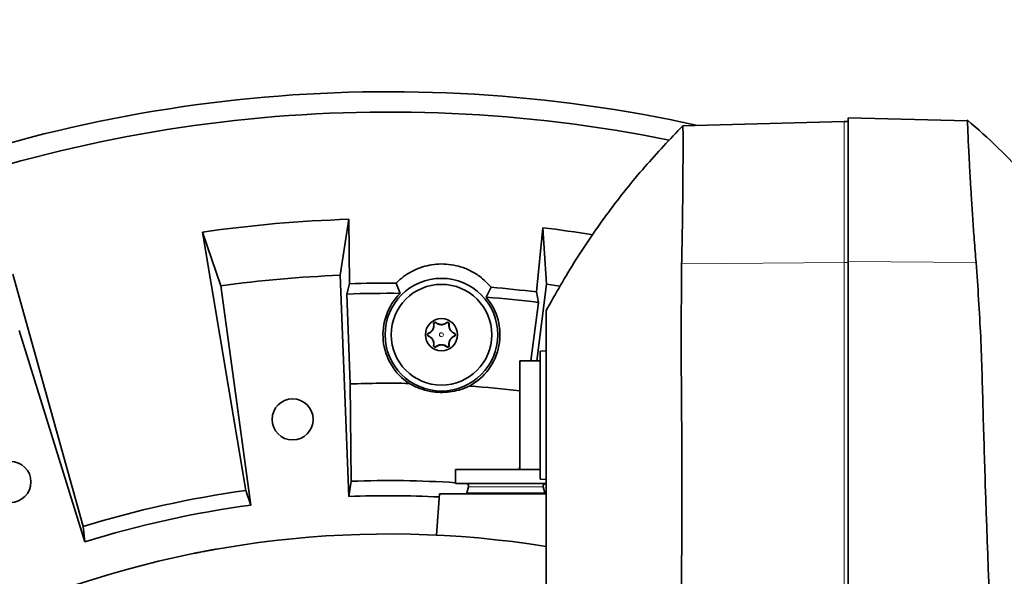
# Model space of a CAD drawing. Header units: millimetres. Extents: x 0 to 14900, y 0 to 10500.
# Tile 39 of 54: x 10900 to 11145, y 7009 to 7147. Entities that reach past the tile are written whole.
import ezdxf

# ---------------------------------------------------------------- set-up
doc = ezdxf.new("R2010")
doc.units = ezdxf.units.MM
doc.header["$LTSCALE"] = 25
doc.styles.add('SLDTEXTSTYLE0', font='TXT', dxfattribs={"width": 0.605})
doc.dimstyles.new('SLDDIMSTYLE2', dxfattribs={"dimtxt": 87.5, "dimasz": 87.5, "dimexe": 0, "dimexo": 0.0625, "dimgap": 21.875, "dimtad": 1, "dimdec": 1, "dimrnd": 1e-09, "dimzin": 12, "dimdsep": 46, "dimtxsty": 'SLDTEXTSTYLE0', "dimsah": 1, "dimcen": 0, "dimadec": 0, "dimazin": 3, "dimtfac": 1, "dimtofl": 0, "dimtmove": 0, "dimatfit": 3, "dimfxl": 1, "dimfrac": 2, "dimtolj": 1, "dimtzin": 12, "dimarcsym": 0})
doc.dimstyles.new('SLDDIMSTYLE3', dxfattribs={"dimtxt": 87.5, "dimasz": 87.5, "dimexe": 0, "dimexo": 0.0625, "dimgap": 21.875, "dimtad": 1, "dimdec": 4, "dimlfac": 25, "dimzin": 12, "dimdsep": 46, "dimtxsty": 'SLDTEXTSTYLE0', "dimsah": 1, "dimcen": 0.09, "dimadec": 1, "dimazin": 3, "dimtfac": 1, "dimtofl": 0, "dimtmove": 0, "dimatfit": 3, "dimfxl": 1, "dimfrac": 2, "dimtolj": 1, "dimtzin": 12, "dimarcsym": 0})

# ---------------------------------------------------------------- blocks, each defined once
blk = doc.blocks.new('_D_6')
at = {"color": 7, "linetype": 'Continuous', "lineweight": 0}
for q in [(12346.23, 7555.67), (10992.18, 6773.9)]:
    blk.add_line((11788.92, 7233.9), q, dxfattribs=at)
at = {"color": 7, "linetype": 'Continuous', "lineweight": 18}
blk.add_solid([(11788.92, 7233.9), (11870.95, 7266.83), (11858.45, 7288.48)], dxfattribs=at)
at = {"color": 7, "linetype": 'Continuous', "lineweight": 18, "insert": (12041.07, 7509.64), "char_height": 87.5, "attachment_point": 1, "rotation": 30, "style": 'SLDTEXTSTYLE0'}
blk.add_mtext('R920', dxfattribs=at)
blk = doc.blocks.new('_D_7')
at = {"color": 7, "linetype": 'Continuous', "lineweight": 0}
blk.add_line((12855.04, 8658.65), (10992.18, 6773.9), dxfattribs=at)
at = {"color": 7, "linetype": 'Continuous', "lineweight": 18}
blk.add_solid([(12855.04, 8658.65), (12784.64, 8605.2), (12802.42, 8587.63)], dxfattribs=at)
at = {"color": 7, "linetype": 'Continuous', "lineweight": 18, "insert": (11717.78, 7668.36), "char_height": 87.5, "attachment_point": 1, "rotation": 45.3346, "style": 'SLDTEXTSTYLE0'}
blk.add_mtext('R2650', dxfattribs=at)
blk = doc.blocks.new('_D_9')
at = {"color": 7, "linetype": 'Continuous', "lineweight": 0}
for p, q in [((8333.2, 7242.75), (8085.14, 7286.49)), ((12310.98, 6773.9), (13944.07, 6773.9))]:
    blk.add_line(p, q, dxfattribs=at)
at = {"color": 7, "linetype": 'Continuous', "lineweight": 18}
blk.add_arc((10992.18, 6773.9), 2914.39, 0, 170, dxfattribs=at)
for points in [[(8122.07, 7279.98), (8150.83, 7363.56), (8126.28, 7368.27)], [(13906.57, 6773.9), (13917.75, 6861.58), (13892.75, 6861.21)]]:
    blk.add_solid(points, dxfattribs=at)
at = {"color": 7, "linetype": 'Continuous', "lineweight": 18, "insert": (11132.17, 9800.4), "char_height": 87.5, "attachment_point": 1, "rotation": 355, "style": 'SLDTEXTSTYLE0'}
blk.add_mtext('170°', dxfattribs=at)

msp = doc.modelspace()

# ---------------------------------------------------------------- linework, layer by layer
at = {"color": 7, "linetype": 'Continuous', "lineweight": 35}
for p, q in [((11105.1794306, 7121.876402), (11106.1794306, 7121.902588)), ((11106.1794306, 7122.7978443), (11135.8845876, 7122.0199874)), ((11106.1794306, 7122.7978443), (11106.1794306, 7087.0867438)), ((11065.110138, 7120.8271507), (11105.1794306, 7121.876402)), ((10982.1689054, 7097.5754798), (10980.0088877, 7083.6635892)), ((10982.3132637, 7081.5632897), (10982.1689054, 7097.5754798)), ((11030.361814, 7095.471332), (11028.8224507, 7079.5326548)), ((11031.301111, 7081.4241224), (11030.361814, 7095.471332)), ((10950.3756422, 7081.0710162), (10945.8326656, 7094.3964708)), ((10945.8326656, 7094.3964708), (10956.5562058, 7030.2007289)), ((11106.1794306, 7087.0867438), (11106.1794306, 6826.6065)), ((10916.1487617, 7021.2426142), (10898.737297, 7083.9556789)), ((10980.0088877, 7083.6635892), (10982.1681776, 7028.7059922)), ((10957.7924434, 7026.5733918), (10950.3756422, 7081.0710162)), ((10981.6603716, 7079.0076116), (10982.3132637, 7081.5632897)), ((10994.9064703, 7079.1767095), (10993.9145174, 7081.7165547)), ((11017.5278539, 7080.675967), (11016.3163294, 7078.2332242)), ((11028.8812662, 7062.402588), (11031.301111, 7081.4241224)), ((11031.301111, 7081.4241224), (11034.6896395, 7080.9740489)), ((10981.6603716, 7079.0076116), (10982.5376275, 7056.6799572)), ((11028.8224507, 7079.5326548), (11029.2501163, 7076.9297984)), ((11027.4020217, 7062.402588), (11029.2501163, 7076.9297984)), ((10900.2515423, 7069.9587707), (10916.561329, 7017.4326738)), ((11031.1794306, 7064.902588), (11029.6794306, 7064.8239763)), ((11029.6794306, 7064.8239763), (11029.6794306, 7032.9811996)), ((11029.6794306, 7062.402588), (11024.6794306, 7062.402588)), ((11024.6794306, 7062.402588), (11024.6794306, 7035.402588)), ((10982.7557534, 7032.4928923), (10982.5376275, 7056.6799572)), ((11024.6794306, 7036.6363384), (11024.5602711, 7035.402588)), ((11008.6794306, 7035.402588), (11008.6794306, 7031.902588)), ((11008.6794306, 7035.402588), (11024.6794306, 7035.402588)), ((11024.6794306, 7035.402588), (11029.6794306, 7035.402588)), ((10982.7557534, 7032.4928923), (10982.1681776, 7028.7059922)), ((11008.6794306, 7031.902588), (11031.321026, 7031.902588)), ((11029.6794306, 7032.9811996), (11031.1794306, 7032.902588)), ((10956.5562058, 7030.2007289), (10957.7924434, 7026.5733918)), ((11004.6794306, 7029.402588), (11003.9603886, 7019.1198082)), ((11031.2265837, 7029.402588), (11004.6794306, 7029.402588)), ((11011.8862788, 7031.1472965), (11011.4862454, 7029.6543518)), ((11030.8726157, 7029.6543518), (11030.4725824, 7031.1472965)), ((10916.1487617, 7021.2426142), (10916.561329, 7017.4326738))]:
    msp.add_line(p, q, dxfattribs=at)
at = {"color": 8, "linetype": 'Continuous', "lineweight": 18}
for p, q in [((11105.1794306, 7121.876402), (11105.1794306, 7086.8247974)), ((11064.8479215, 7086.5245657), (11105.1794306, 7086.8247974)), ((11105.1794306, 7086.8247974), (11106.1794306, 7086.8322415)), ((11105.1794306, 7086.8247974), (11105.1794306, 6826.3445537)), ((11106.1794306, 7087.0867438), (11137.9854441, 7086.8499767)), ((11003.3038213, 7071.5411334), (11003.2397151, 7071.5320507)), ((11003.8321878, 7071.846186), (11003.8721068, 7071.8971622)), ((11006.5266733, 7071.846186), (11006.4867544, 7071.8971622)), ((11007.0550399, 7071.5411334), (11007.119146, 7071.5320507)), ((11001.9565785, 7069.2076406), (11001.9323914, 7069.2676995)), ((11001.9565785, 7068.5975354), (11001.9323914, 7068.5374765)), ((11008.4022826, 7069.2076406), (11008.4264698, 7069.2676995)), ((11008.4022826, 7068.5975354), (11008.4264698, 7068.5374765)), ((11003.3038213, 7066.2640425), (11003.2397151, 7066.2731253)), ((11003.8321878, 7065.9589899), (11003.8721068, 7065.9080138)), ((11006.5266733, 7065.9589899), (11006.4867544, 7065.9080138)), ((11007.0550399, 7066.2640425), (11007.119146, 7066.2731253)), ((11011.4862454, 7029.6543518), (11030.8726157, 7029.6543518)), ((11011.8862788, 7031.1472965), (11030.4725824, 7031.1472965))]:
    msp.add_line(p, q, dxfattribs=at)
at = {"color": 7, "linetype": 'Continuous', "lineweight": 35}
for centre, radius in [((11005.1794306, 7068.902588), 14), ((11005.1794306, 7068.902588), 12.5), ((11005.1794306, 7068.902588), 4), ((10968.2116013, 7047.8561299), 5.1), ((10898.1238912, 7032.3180587), 5.1)]:
    msp.add_circle(centre, radius, dxfattribs=at)
at = {"color": 8, "linetype": 'Continuous', "lineweight": 18}
msp.add_circle((11005.1794306, 7068.902588), 0.5, dxfattribs=at)
at = {"color": 7, "linetype": 'Continuous', "lineweight": 18}
for radius in [2650, 920]:
    msp.add_arc((10992.1794306, 6773.902588), radius, 190, 170, dxfattribs=at)
at = {"color": 7, "linetype": 'Continuous', "lineweight": 35}
for centre, radius, start, end in [((10992.1794306, 6773.902588), 355.3711066, 77.554426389, 113.552058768), ((10992.1794306, 6773.902588), 350.3352259, 78.55096978, 114.029950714), ((10992.1794306, 6773.902588), 323.8276572, 91.771473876, 98.228526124), ((10992.1794306, 6773.902588), 323.8276572, 81.003281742, 83.228526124), ((10992.1794306, 6773.902588), 310, 92.25, 97.75), ((10992.1794306, 6773.902588), 307.8188569, 89.677038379, 91.836750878), ((10992.1794306, 6773.902588), 307.8188569, 83.163249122, 85.276429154), ((10992.1794306, 6773.902588), 305.2863017, 89.488185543, 91.974595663), ((11005.1794306, 7068.902588), 14.5289809, 134.996761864, 236.402039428), ((11005.1794306, 7068.902588), 14.5289809, 298.551428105, 39.956705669), ((10992.1794306, 6773.902588), 305.2863017, 83.025404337, 85.46528199), ((10992.1794306, 6773.902588), 282.9416988, 88.995503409, 91.952846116), ((10992.1794306, 6773.902588), 282.9416988, 83.404181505, 85.957964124), ((10992.1794306, 6773.902588), 258.7619586, 86.344044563, 92.087077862), ((11011.3067233, 7031.302588), 0.6, 345, 90), ((11031.0521379, 7031.302588), 0.6, 90, 195), ((10992.1794306, 6773.902588), 258.7619586, 97.912922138, 107.087077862), ((11011.6794306, 7029.602588), 0.2, 165, 270), ((11030.6794306, 7029.602588), 0.2, 270, 15), ((10992.1794306, 6773.902588), 255, 97.75, 107.25), ((10992.1794306, 6773.902588), 255, 87.202901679, 92.25), ((10992.1794306, 6773.902588), 245.5, 80.852896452, 112.38532819)]:
    msp.add_arc(centre, radius, start, end, dxfattribs=at)
for points, knots in [([(11150.3488457, 7108.1701525), (11148.1036906, 7110.5820963), (11143.4973059, 7115.5306814), (11138.4030539, 7119.975862), (11135.7917438, 7122.2544585)], [0, 0, 0, 0, 0.4874006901, 1, 1, 1, 1]), ([(11137.9854441, 7086.8499767), (11137.8290679, 7088.752124), (11137.5157144, 7092.5637297), (11137.1369107, 7097.9330362), (11136.8204755, 7102.8041642), (11136.5614107, 7107.1061523), (11136.3508618, 7110.8522102), (11136.1790717, 7114.1285197), (11136.0451153, 7116.8736091), (11135.9473281, 7119.075626), (11135.8857807, 7120.7317886), (11135.8569026, 7121.8116621), (11135.8753593, 7121.9505457), (11135.8845876, 7122.0199874)], [0, 0, 0, 0, 0.0956940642, 0.1917559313, 0.2874506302, 0.3747697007, 0.462367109, 0.549685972, 0.6370086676, 0.724609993, 0.8119325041, 0.9059664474, 1, 1, 1, 1]), ([(11065.1223201, 7120.8144433), (11061.918994, 7117.4527261), (11055.3921537, 7110.6031607), (11046.5388579, 7099.3881062), (11038.288699, 7087.5019835), (11033.550217, 7079.1042125), (11031.1794306, 7074.902588)], [0, 0, 0, 0, 0.2430723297, 0.4952646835, 0.7474677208, 1, 1, 1, 1]), ([(11065.110138, 7120.8271507), (11065.1296933, 7120.69358), (11065.168804, 7120.4264382), (11065.1934274, 7118.3335357), (11065.1981473, 7115.025307), (11065.1791685, 7110.5195792), (11065.1367571, 7104.9343263), (11065.0678892, 7098.8717904), (11064.9791751, 7092.6781609), (11064.8916727, 7088.575761), (11064.8479215, 7086.5245657)], [0, 0, 0, 0, 0.1314265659, 0.2628534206, 0.3942794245, 0.5257055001, 0.6571404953, 0.7885753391, 0.8942879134, 1, 1, 1, 1]), ([(11017.5278539, 7080.675967), (11016.6099265, 7081.6467048), (11015.0661997, 7083.2792457), (11012.2306422, 7084.9449651), (11009.6337888, 7085.9445248), (11007.0333436, 7086.4428189), (11004.554668, 7086.5182218), (11002.1721614, 7086.2359174), (10999.8868453, 7085.6000596), (10997.7221482, 7084.643644), (10995.7378038, 7083.3792801), (10994.5208692, 7082.3301541), (10993.9479092, 7081.7503456), (10993.9145174, 7081.7165547)], [0, 0, 0, 0, 0.1557395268, 0.2619153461, 0.3680183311, 0.4631649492, 0.5506174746, 0.6380796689, 0.7253659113, 0.8126850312, 0.9035104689, 0.9943766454, 1, 1, 1, 1]), ([(11064.8479215, 7086.5245657), (11064.7884795, 7080.1931905), (11064.6695881, 7067.5296671), (11064.9341394, 7042.2064782), (11064.7698154, 6997.891323), (11064.8704572, 6923.7281419), (11064.8501621, 6862.2265938), (11064.8382222, 6826.0442498)], [0, 0, 0, 0, 0.0729156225, 0.145840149, 0.2916788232, 0.5832833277, 1, 1, 1, 1]), ([(11144.6838828, 6826.3198691), (11144.549318, 6851.306352), (11144.2801896, 6901.2790822), (11142.5607172, 6969.690741), (11140.6373612, 7019.2506129), (11139.6930268, 7049.9868549), (11139.2605632, 7068.4350378), (11138.4104213, 7080.7125666), (11137.9854441, 7086.8499767)], [0, 0, 0, 0, 0.2876477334, 0.5752927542, 0.787631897, 0.8584324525, 0.9292318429, 1, 1, 1, 1]), ([(11031.1794306, 7074.902588), (11031.1794306, 7074.8869627), (11031.1794306, 7074.8550715), (11031.1794306, 7075.0602946), (11031.1794306, 7074.609428), (11031.1794306, 7073.4240436), (11031.1794306, 7071.2528599), (11031.1794306, 7067.8781252), (11031.1794306, 7063.5317469), (11031.1794306, 7058.4142674), (11031.1794306, 7052.5966399), (11031.1794306, 7031.5546984), (11031.1794306, 6977.8888911), (11031.1794306, 6913.7433122), (11031.1794306, 6859.7422517), (11031.1794306, 6836.5147578), (11031.1794306, 6823.2289668), (11031.1794306, 6812.660578), (11031.1794306, 6801.1973084), (11031.1794306, 6788.7762373), (11031.1794306, 6776.0989427), (11031.1794306, 6763.4340496), (11031.1794306, 6750.9349934), (11031.1794306, 6738.6272121), (11031.1794306, 6726.4230498), (11031.1794306, 6714.5914369), (11031.1794306, 6703.2696093), (11031.1794306, 6692.4678453), (11031.1794306, 6682.1187392), (11031.1794306, 6672.4553495), (11031.1794306, 6663.5765828), (11031.1794306, 6655.4894259), (11031.1794306, 6648.150399), (11031.1794306, 6641.7391837), (11031.1794306, 6636.3146141), (11031.1794306, 6631.861279), (11031.1794306, 6628.3625869), (11031.1794306, 6625.9563067), (11031.1794306, 6624.5897777), (11031.1794306, 6624.5166888), (11031.1794306, 6624.48394)], [0, 0, 0, 0, 0.0165413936, 0.0337610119, 0.0424078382, 0.0511979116, 0.0624911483, 0.0741115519, 0.0854047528, 0.0970246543, 0.1083221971, 0.1199473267, 0.2105582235, 0.391780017, 0.4624319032, 0.4977578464, 0.5154208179, 0.5330838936, 0.5541456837, 0.5753534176, 0.597022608, 0.6188515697, 0.6399133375, 0.661121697, 0.6827913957, 0.704620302, 0.7256711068, 0.7468676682, 0.7685248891, 0.7903415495, 0.8114050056, 0.8326151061, 0.8542867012, 0.8761175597, 0.8971676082, 0.9183633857, 0.9400197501, 0.9618355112, 0.9828997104, 1, 1, 1, 1]), ([(11003.2397151, 7071.5320507), (11003.2469977, 7071.4740211), (11003.2616043, 7071.3576302), (11003.2650265, 7071.1728397), (11003.2544088, 7071.0112309), (11003.2354152, 7070.8760119), (11003.2115414, 7070.7512483), (11003.1723767, 7070.6009822), (11003.1203676, 7070.4548158), (11003.0693103, 7070.3376271), (11003.0263782, 7070.2502345), (11002.9783269, 7070.1630595), (11002.9130904, 7070.0571032), (11002.8271295, 7069.9360338), (11002.7283283, 7069.8184811), (11002.6339949, 7069.7207315), (11002.5463278, 7069.6397372), (11002.4562384, 7069.5654491), (11002.3600636, 7069.4946185), (11002.2583331, 7069.428504), (11002.1148881, 7069.3460496), (11002.0055445, 7069.2991058), (11001.9323914, 7069.2676995)], [0, 0, 0, 0, 0.0715706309, 0.1435505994, 0.2172613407, 0.2545180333, 0.2919250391, 0.3514415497, 0.4121427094, 0.4418710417, 0.4718435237, 0.5026470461, 0.5337582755, 0.5868010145, 0.6411743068, 0.6818864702, 0.7229296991, 0.7647937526, 0.8068631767, 0.8547536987, 0.9028272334, 1, 1, 1, 1]), ([(11003.3038213, 7071.5411334), (11003.3114321, 7071.478115), (11003.3267095, 7071.3516155), (11003.3284386, 7071.1546292), (11003.3127906, 7070.9517475), (11003.2813014, 7070.7726713), (11003.2422812, 7070.6212411), (11003.2027518, 7070.4982998), (11003.1549169, 7070.3754033), (11003.0809004, 7070.2150685), (11002.9914246, 7070.0604453), (11002.8890106, 7069.9158943), (11002.8017814, 7069.8076086), (11002.7045549, 7069.7018603), (11002.5971708, 7069.5999675), (11002.4836074, 7069.5059503), (11002.3405507, 7069.4033008), (11002.1659303, 7069.2982082), (11002.0266239, 7069.2379429), (11001.9565785, 7069.2076406)], [0, 0, 0, 0, 0.0695644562, 0.1396397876, 0.2115904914, 0.2843480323, 0.3271425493, 0.3701823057, 0.4136467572, 0.4577217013, 0.5436662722, 0.5873788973, 0.6317902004, 0.68138798, 0.7313768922, 0.7824403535, 0.8338127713, 0.916438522, 1, 1, 1, 1]), ([(11003.8721068, 7071.8971622), (11003.852661, 7071.9110669), (11003.8132513, 7071.9392469), (11003.7481735, 7071.9655776), (11003.6836245, 7071.9799964), (11003.6265458, 7071.9838312), (11003.5702349, 7071.9794241), (11003.5172046, 7071.967873), (11003.4643929, 7071.9482748), (11003.4165138, 7071.9221337), (11003.3741605, 7071.8908031), (11003.3383868, 7071.8565209), (11003.3076, 7071.8185338), (11003.2790597, 7071.7728493), (11003.2554132, 7071.7190926), (11003.2395601, 7071.6573181), (11003.2332869, 7071.5939124), (11003.2375581, 7071.5528089), (11003.2397151, 7071.5320507)], [0, 0, 0, 0, 0.0885861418, 0.1795326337, 0.2423999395, 0.306789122, 0.3587859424, 0.4121874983, 0.4642474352, 0.5182091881, 0.56475533, 0.6126162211, 0.6601364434, 0.7087086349, 0.7766638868, 0.8465726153, 0.922515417, 1, 1, 1, 1]), ([(11003.8321878, 7071.846186), (11003.8163183, 7071.8574671), (11003.7843144, 7071.8802175), (11003.7271842, 7071.9037465), (11003.6672585, 7071.916564), (11003.6060635, 7071.9178811), (11003.5497749, 7071.9089454), (11003.4969774, 7071.8908848), (11003.4512462, 7071.8664212), (11003.4105634, 7071.835625), (11003.3762986, 7071.8004791), (11003.3477102, 7071.7607165), (11003.3252241, 7071.7171615), (11003.3094638, 7071.6702336), (11003.2983873, 7071.6105195), (11003.301736, 7071.5677598), (11003.3038213, 7071.5411334)], [0, 0, 0, 0, 0.0794047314, 0.1601346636, 0.2437650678, 0.3159148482, 0.3907637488, 0.4542619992, 0.5198766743, 0.5792442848, 0.6403150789, 0.7002182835, 0.7616470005, 0.8258370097, 0.8915493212, 1, 1, 1, 1]), ([(11006.5266733, 7071.846186), (11006.3217956, 7071.712434), (11005.9802474, 7071.4894582), (11005.3644378, 7071.3633554), (11004.8286793, 7071.3859119), (11004.2916665, 7071.5366427), (11003.9991259, 7071.7337225), (11003.8321878, 7071.846186)], [0, 0, 0, 0, 0.26399829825, 0.44010726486, 0.61703614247, 0.78146194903, 1, 1, 1, 1]), ([(11006.4867544, 7071.8971622), (11006.3147274, 7071.7799614), (11006.0527668, 7071.6014894), (11005.5868526, 7071.4687424), (11005.2073911, 7071.4290438), (11004.808891, 7071.4600129), (11004.3197214, 7071.5927435), (11004.0462779, 7071.7787099), (11003.8721068, 7071.8971622)], [0, 0, 0, 0, 0.24980736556, 0.38040379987, 0.49160505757, 0.60309321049, 0.7471883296, 1, 1, 1, 1]), ([(11007.119146, 7071.5320507), (11007.1214976, 7071.5565428), (11007.1262678, 7071.6062253), (11007.1156966, 7071.677258), (11007.0949361, 7071.7408347), (11007.0692817, 7071.7916572), (11007.0369726, 7071.8376899), (11007.0002032, 7071.8773263), (11006.9567105, 7071.9126866), (11006.9101173, 7071.9405538), (11006.8618508, 7071.9611032), (11006.8142559, 7071.9745671), (11006.7659424, 7071.9818804), (11006.7119722, 7071.9833631), (11006.653451, 7071.9764873), (11006.5926064, 7071.9589359), (11006.5357534, 7071.9327599), (11006.5031901, 7071.9091027), (11006.4867544, 7071.8971622)], [0, 0, 0, 0, 0.0911364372, 0.1848714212, 0.2471605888, 0.3109607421, 0.3626486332, 0.4157365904, 0.4674855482, 0.5211098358, 0.5675724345, 0.6153354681, 0.662988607, 0.7116910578, 0.7801179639, 0.8505111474, 0.9245485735, 1, 1, 1, 1]), ([(11007.0550399, 7071.5411334), (11007.0567546, 7071.5581359), (11007.0602228, 7071.5925262), (11007.0547741, 7071.6471162), (11007.0397362, 7071.7035775), (11007.0140455, 7071.7570527), (11006.9794442, 7071.8047742), (11006.9399802, 7071.8430817), (11006.8956683, 7071.8736963), (11006.8500767, 7071.8956017), (11006.8022429, 7071.9101246), (11006.7539923, 7071.9172449), (11006.7050835, 7071.9171366), (11006.6561279, 7071.9097437), (11006.6081957, 7071.8947146), (11006.5641146, 7071.8734665), (11006.5386788, 7071.8549335), (11006.5266733, 7071.846186)], [0, 0, 0, 0, 0.0697615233, 0.1411043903, 0.2177353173, 0.2971109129, 0.3657565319, 0.4368866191, 0.4983744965, 0.5618064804, 0.6208627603, 0.6815370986, 0.7425290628, 0.8050279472, 0.8713837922, 0.9392940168, 1, 1, 1, 1]), ([(11008.4022826, 7069.2076406), (11008.3444692, 7069.2323), (11008.2284265, 7069.2817961), (11008.0586218, 7069.3775509), (11007.8923143, 7069.4909256), (11007.7217769, 7069.6328818), (11007.5822141, 7069.7767112), (11007.4720397, 7069.9130216), (11007.3949042, 7070.0214668), (11007.3008472, 7070.1725686), (11007.2206599, 7070.3326533), (11007.1573803, 7070.4948356), (11007.1057541, 7070.6544347), (11007.0691665, 7070.8124178), (11007.0448603, 7070.9786934), (11007.0333721, 7071.1141875), (11007.0308782, 7071.2576719), (11007.0371468, 7071.4004827), (11007.0490675, 7071.4941868), (11007.0550399, 7071.5411334)], [0, 0, 0, 0, 0.06888724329, 0.13826982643, 0.2094645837, 0.2814357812, 0.3674015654, 0.41096233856, 0.45513360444, 0.49813401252, 0.58509619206, 0.62962058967, 0.67055008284, 0.75302473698, 0.79457255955, 0.84533847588, 0.89635606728, 0.94807342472, 1, 1, 1, 1]), ([(11008.4264698, 7069.2676995), (11008.3798658, 7069.2871614), (11008.2864654, 7069.3261656), (11008.1468629, 7069.4001386), (11008.0072725, 7069.4874272), (11007.8677783, 7069.5913195), (11007.7526831, 7069.6932525), (11007.661974, 7069.785517), (11007.5801187, 7069.877055), (11007.4864796, 7069.9964174), (11007.3881126, 7070.1466169), (11007.3019731, 7070.3070172), (11007.2402149, 7070.4505021), (11007.1966036, 7070.5745539), (11007.1661275, 7070.6780655), (11007.1414186, 7070.7811231), (11007.1179239, 7070.9065568), (11007.1004592, 7071.0521735), (11007.0940051, 7071.216242), (11007.0992775, 7071.376871), (11007.1125127, 7071.4802422), (11007.119146, 7071.5320507)], [0, 0, 0, 0, 0.0618761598, 0.1240077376, 0.187142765, 0.2507589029, 0.3153385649, 0.3481464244, 0.3811487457, 0.4359266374, 0.4922077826, 0.5470402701, 0.6035683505, 0.639041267, 0.6748023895, 0.7113046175, 0.7480000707, 0.8099144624, 0.8723482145, 0.9360223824, 1, 1, 1, 1]), ([(11001.9323914, 7069.2676995), (11001.9124833, 7069.258758), (11001.8722376, 7069.2406822), (11001.8195838, 7069.2017086), (11001.7746517, 7069.1561077), (11001.7407914, 7069.108956), (11001.7145937, 7069.0580822), (11001.6963981, 7069.0062794), (11001.6853153, 7068.9501988), (11001.6826431, 7068.8949252), (11001.6874819, 7068.8417767), (11001.6983179, 7068.7931392), (11001.7149119, 7068.7470131), (11001.7390519, 7068.6992337), (11001.7724138, 7068.6515664), (11001.8178, 7068.6049394), (11001.8714665, 7068.5649264), (11001.9119233, 7068.5466984), (11001.9323914, 7068.5374765)], [0, 0, 0, 0, 0.0809781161, 0.1637032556, 0.2283247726, 0.2945023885, 0.3474451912, 0.4018071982, 0.4548191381, 0.5098124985, 0.5566451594, 0.6048368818, 0.6520065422, 0.700236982, 0.7668698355, 0.8354203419, 0.9167351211, 1, 1, 1, 1]), ([(11001.9565785, 7069.2076406), (11001.9361615, 7069.1981162), (11001.8979463, 7069.1802891), (11001.8477705, 7069.1393364), (11001.8081721, 7069.0930771), (11001.7779764, 7069.0403207), (11001.758985, 7068.9870134), (11001.7495405, 7068.9324236), (11001.7489857, 7068.8808432), (11001.7563343, 7068.8305859), (11001.770574, 7068.7837029), (11001.791596, 7068.7395123), (11001.8189475, 7068.6987417), (11001.8525483, 7068.6622174), (11001.8977446, 7068.6252379), (11001.934517, 7068.6079233), (11001.9565785, 7068.5975354)], [0, 0, 0, 0, 0.0917187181, 0.1716730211, 0.2545026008, 0.3259360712, 0.4000273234, 0.4630813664, 0.5282154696, 0.5874794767, 0.6484276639, 0.708513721, 0.7701201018, 0.8347151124, 0.9008374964, 1, 1, 1, 1]), ([(11001.9323914, 7068.5374765), (11001.9789954, 7068.5180146), (11002.0723958, 7068.4790104), (11002.2119982, 7068.4050373), (11002.3515887, 7068.3177487), (11002.4910828, 7068.2138564), (11002.606178, 7068.1119234), (11002.6968872, 7068.0196589), (11002.7787424, 7067.9281209), (11002.8723815, 7067.8087585), (11002.9707486, 7067.6585591), (11003.056888, 7067.4981587), (11003.1186462, 7067.3546738), (11003.1622575, 7067.2306221), (11003.1927336, 7067.1271104), (11003.2174425, 7067.0240528), (11003.2409372, 7066.8986191), (11003.2584019, 7066.7530024), (11003.2648561, 7066.588934), (11003.2595837, 7066.428305), (11003.2463485, 7066.3249337), (11003.2397151, 7066.2731253)], [0, 0, 0, 0, 0.0618761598, 0.1240077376, 0.187142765, 0.2507589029, 0.3153385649, 0.3481464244, 0.3811487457, 0.4359266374, 0.4922077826, 0.5470402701, 0.6035683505, 0.639041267, 0.6748023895, 0.7113046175, 0.7480000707, 0.8099144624, 0.8723482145, 0.9360223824, 1, 1, 1, 1]), ([(11001.9565785, 7068.5975354), (11002.014392, 7068.572876), (11002.1304347, 7068.5233799), (11002.3002394, 7068.427625), (11002.4665469, 7068.3142503), (11002.6370842, 7068.1722941), (11002.7766471, 7068.0284647), (11002.8868215, 7067.8921544), (11002.9639569, 7067.7837091), (11003.058014, 7067.6326073), (11003.1382013, 7067.4725226), (11003.2014808, 7067.3103403), (11003.253107, 7067.1507412), (11003.2896946, 7066.9927582), (11003.3140009, 7066.8264825), (11003.3254891, 7066.6909884), (11003.327983, 7066.5475041), (11003.3217144, 7066.4046932), (11003.3097936, 7066.3109891), (11003.3038213, 7066.2640425)], [0, 0, 0, 0, 0.0688872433, 0.1382698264, 0.2094645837, 0.2814357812, 0.3674015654, 0.4109623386, 0.4551336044, 0.4981340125, 0.5850961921, 0.6296205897, 0.6705500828, 0.753024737, 0.7945725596, 0.8453384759, 0.8963560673, 0.9480734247, 1, 1, 1, 1]), ([(11007.0550399, 7066.2640425), (11007.0474293, 7066.3270613), (11007.0321521, 7066.4535617), (11007.0304205, 7066.6505418), (11007.0460786, 7066.8534478), (11007.0847446, 7067.0734717), (11007.1404595, 7067.2666841), (11007.2039378, 7067.4297611), (11007.2595958, 7067.5503023), (11007.3226796, 7067.6674399), (11007.3925805, 7067.7802028), (11007.4698539, 7067.889291), (11007.5570788, 7067.9975644), (11007.6543066, 7068.1033165), (11007.7616903, 7068.2052082), (11007.8752538, 7068.2992257), (11008.0183104, 7068.4018751), (11008.1929309, 7068.5069677), (11008.3322373, 7068.567233), (11008.4022826, 7068.5975354)], [0, 0, 0, 0, 0.0695628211, 0.1396365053, 0.2115855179, 0.2843413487, 0.3701109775, 0.4135744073, 0.4576483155, 0.5004904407, 0.5436769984, 0.5873885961, 0.6317988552, 0.681395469, 0.7313832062, 0.7824454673, 0.8338166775, 0.9164404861, 1, 1, 1, 1]), ([(11007.119146, 7066.2731253), (11007.1118635, 7066.3311548), (11007.0972568, 7066.4475458), (11007.0938347, 7066.6323363), (11007.1044523, 7066.793945), (11007.1234459, 7066.9291641), (11007.1473198, 7067.0539277), (11007.1864844, 7067.2041937), (11007.2384936, 7067.3503601), (11007.2895509, 7067.4675488), (11007.3324829, 7067.5549414), (11007.3805343, 7067.6421164), (11007.4457708, 7067.7480727), (11007.5317316, 7067.8691422), (11007.6305329, 7067.9866949), (11007.7248662, 7068.0844444), (11007.8125333, 7068.1654388), (11007.9026228, 7068.2397268), (11007.9987976, 7068.3105575), (11008.100528, 7068.3766719), (11008.2439731, 7068.4591264), (11008.3533167, 7068.5060701), (11008.4264698, 7068.5374765)], [0, 0, 0, 0, 0.0715706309, 0.1435505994, 0.2172613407, 0.2545180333, 0.2919250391, 0.3514415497, 0.4121427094, 0.4418710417, 0.4718435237, 0.5026470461, 0.5337582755, 0.5868010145, 0.6411743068, 0.6818864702, 0.7229296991, 0.7647937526, 0.8068631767, 0.8547536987, 0.9028272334, 1, 1, 1, 1]), ([(11008.4022826, 7068.5975354), (11008.4226997, 7068.6070597), (11008.4609149, 7068.6248868), (11008.5110906, 7068.6658396), (11008.5506891, 7068.7120989), (11008.5808847, 7068.7648552), (11008.5998762, 7068.8181625), (11008.6093206, 7068.8727523), (11008.6098755, 7068.9243327), (11008.6025268, 7068.97459), (11008.5882872, 7069.021473), (11008.5672652, 7069.0656636), (11008.5399136, 7069.1064343), (11008.5063129, 7069.1429585), (11008.4611166, 7069.179938), (11008.4243442, 7069.1972526), (11008.4022826, 7069.2076406)], [0, 0, 0, 0, 0.0917187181, 0.1716730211, 0.2545026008, 0.3259360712, 0.4000273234, 0.4630813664, 0.5282154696, 0.5874794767, 0.6484276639, 0.708513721, 0.7701201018, 0.8347151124, 0.9008374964, 1, 1, 1, 1]), ([(11008.4264698, 7068.5374765), (11008.4463779, 7068.5464179), (11008.4866236, 7068.5644937), (11008.5392773, 7068.6034673), (11008.5842095, 7068.6490682), (11008.6180697, 7068.69622), (11008.6442674, 7068.7470937), (11008.662463, 7068.7988965), (11008.6735459, 7068.8549771), (11008.6762181, 7068.9102507), (11008.6713793, 7068.9633992), (11008.6605433, 7069.0120367), (11008.6439493, 7069.0581628), (11008.6198093, 7069.1059423), (11008.5864474, 7069.1536095), (11008.5410611, 7069.2002365), (11008.4873946, 7069.2402495), (11008.4469379, 7069.2584775), (11008.4264698, 7069.2676995)], [0, 0, 0, 0, 0.0809781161, 0.1637032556, 0.2283247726, 0.2945023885, 0.3474451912, 0.4018071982, 0.454819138, 0.5098124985, 0.5566451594, 0.6048368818, 0.6520065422, 0.700236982, 0.7668698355, 0.8354203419, 0.9167351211, 1, 1, 1, 1]), ([(11003.2397151, 7066.2731253), (11003.2373636, 7066.2486331), (11003.2325934, 7066.1989506), (11003.2431646, 7066.1279179), (11003.263925, 7066.0643412), (11003.2895794, 7066.0135187), (11003.3218886, 7065.967486), (11003.358658, 7065.9278496), (11003.4021506, 7065.8924893), (11003.4487439, 7065.8646221), (11003.4970103, 7065.8440728), (11003.5446053, 7065.8306088), (11003.5929187, 7065.8232955), (11003.646889, 7065.8218129), (11003.7054102, 7065.8286886), (11003.7662548, 7065.8462401), (11003.8231078, 7065.872416), (11003.8556711, 7065.8960733), (11003.8721068, 7065.9080138)], [0, 0, 0, 0, 0.0911364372, 0.1848714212, 0.2471605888, 0.3109607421, 0.3626486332, 0.4157365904, 0.4674855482, 0.5211098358, 0.5675724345, 0.6153354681, 0.662988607, 0.7116910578, 0.7801179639, 0.8505111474, 0.9245485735, 1, 1, 1, 1]), ([(11003.3038213, 7066.2640425), (11003.3021066, 7066.2470401), (11003.2986384, 7066.2126498), (11003.3040871, 7066.1580597), (11003.3191249, 7066.1015984), (11003.3448157, 7066.0481232), (11003.379417, 7066.0004017), (11003.4188809, 7065.9620942), (11003.4631929, 7065.9314796), (11003.5087844, 7065.9095742), (11003.5566183, 7065.8950513), (11003.6048689, 7065.887931), (11003.6537777, 7065.8880393), (11003.7027332, 7065.8954322), (11003.7506655, 7065.9104613), (11003.7947466, 7065.9317095), (11003.8201823, 7065.9502425), (11003.8321878, 7065.9589899)], [0, 0, 0, 0, 0.06976152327, 0.14110439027, 0.21773531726, 0.29711091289, 0.36575653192, 0.43688661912, 0.49837449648, 0.56180648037, 0.62086276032, 0.68153709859, 0.74252906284, 0.80502794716, 0.87138379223, 0.93929401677, 1, 1, 1, 1]), ([(11003.8321878, 7065.9589899), (11004.0370655, 7066.0927419), (11004.3786138, 7066.3157177), (11004.9944234, 7066.4418205), (11005.5301818, 7066.419264), (11006.0671947, 7066.2685333), (11006.3597353, 7066.0714534), (11006.5266733, 7065.9589899)], [0, 0, 0, 0, 0.2639982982, 0.4401072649, 0.6170361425, 0.781461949, 1, 1, 1, 1]), ([(11003.8721068, 7065.9080138), (11004.0441337, 7066.0252145), (11004.3060944, 7066.2036866), (11004.7720085, 7066.3364335), (11005.1514701, 7066.3761321), (11005.5499701, 7066.345163), (11006.0391398, 7066.2124325), (11006.3125832, 7066.026466), (11006.4867544, 7065.9080138)], [0, 0, 0, 0, 0.2498073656, 0.3804037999, 0.4916050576, 0.6030932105, 0.7471883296, 1, 1, 1, 1]), ([(11006.4867544, 7065.9080138), (11006.5062002, 7065.894109), (11006.5456098, 7065.8659291), (11006.6106877, 7065.8395983), (11006.6752366, 7065.8251796), (11006.7323154, 7065.8213447), (11006.7886263, 7065.8257519), (11006.8416566, 7065.8373029), (11006.8944682, 7065.8569011), (11006.9423473, 7065.8830423), (11006.9847006, 7065.9143728), (11007.0204743, 7065.948655), (11007.0512611, 7065.9866421), (11007.0798014, 7066.0323267), (11007.1034479, 7066.0860833), (11007.1193011, 7066.1478578), (11007.1255743, 7066.2112635), (11007.1213031, 7066.252367), (11007.119146, 7066.2731253)], [0, 0, 0, 0, 0.0885861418, 0.1795326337, 0.2423999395, 0.306789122, 0.3587859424, 0.4121874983, 0.4642474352, 0.5182091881, 0.56475533, 0.6126162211, 0.6601364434, 0.7087086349, 0.7766638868, 0.8465726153, 0.922515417, 1, 1, 1, 1]), ([(11006.5266733, 7065.9589899), (11006.5425429, 7065.9477088), (11006.5745468, 7065.9249584), (11006.6316769, 7065.9014294), (11006.6916026, 7065.888612), (11006.7527977, 7065.8872948), (11006.8090862, 7065.8962305), (11006.8618837, 7065.9142911), (11006.907615, 7065.9387548), (11006.9482978, 7065.969551), (11006.9825625, 7066.0046969), (11007.011151, 7066.0444595), (11007.0336371, 7066.0880145), (11007.0493973, 7066.1349424), (11007.0604738, 7066.1946565), (11007.0571251, 7066.2374162), (11007.0550399, 7066.2640425)], [0, 0, 0, 0, 0.0794047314, 0.1601346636, 0.2437650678, 0.3159148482, 0.3907637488, 0.4542619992, 0.5198766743, 0.5792442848, 0.6403150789, 0.7002182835, 0.7616470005, 0.8258370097, 0.8915493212, 1, 1, 1, 1]), ([(10997.1396461, 7056.8008049), (10997.1623136, 7056.7873917), (10997.9705379, 7056.3091343), (10999.6760843, 7055.5016436), (11002.2768752, 7054.7775446), (11004.8418015, 7054.5205997), (11007.2284168, 7054.6376169), (11009.500594, 7055.103035), (11011.1013672, 7055.663773), (11011.9455784, 7056.0575082), (11012.123519, 7056.1404987)], [0, 0, 0, 0, 0.0051946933, 0.1852197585, 0.3651123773, 0.5184592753, 0.6718114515, 0.8165432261, 0.9613314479, 1, 1, 1, 1]), ([(10949.3233363, 7015.6330271), (10948.9309346, 7015.5628634), (10948.1321985, 7015.4200449), (10947.0425798, 7015.21829), (10945.828957, 7014.9885964), (10944.9063043, 7014.8086013), (10944.321692, 7014.6927925), (10944.016531, 7014.6319242), (10943.8650872, 7014.6015112), (10943.7885838, 7014.5861478)], [0, 0, 0, 0, 0.1636767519, 0.3331649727, 0.5011703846, 0.7516143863, 0.8358128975, 0.9170593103, 1, 1, 1, 1])]:
    msp.add_open_spline(points, degree=3, knots=knots, dxfattribs=at)

# ---------------------------------------------------------------- dimensions: what is measured, and where the dimension line sits
at = {"color": 7, "linetype": 'Continuous', "lineweight": 18}
dim = msp.add_angular_dim_2l(base=(11246.1849076, 9677.198475), line1=((12260.9783047, 6773.902588), (9723.3805564, 6773.902588)), line2=((10086.1562978, 6933.6589114), (8382.4388851, 7234.0702588)), dimstyle='SLDDIMSTYLE3', dxfattribs=at)
dim.commit()
dim.dimension.update_dxf_attribs({"geometry": '_D_9', "text_midpoint": (11246.1849076, 9677.198475), "dimtype": 162})
for mpoint, picture, middle in [((12855.0361043, 8658.6479323), '_D_7', (11923.6080174, 7716.2755102)), ((11788.9228021, 7233.902588), '_D_6', (12223.2038525, 7484.634975))]:
    dim = msp.add_radius_dim(center=(10992.1794306, 6773.902588), mpoint=mpoint, dimstyle='SLDDIMSTYLE2', dxfattribs=at)
    dim.commit()
    dim.dimension.update_dxf_attribs({"geometry": picture, "text_midpoint": middle, "dimtype": 164})

doc.saveas('drawing.dxf')
